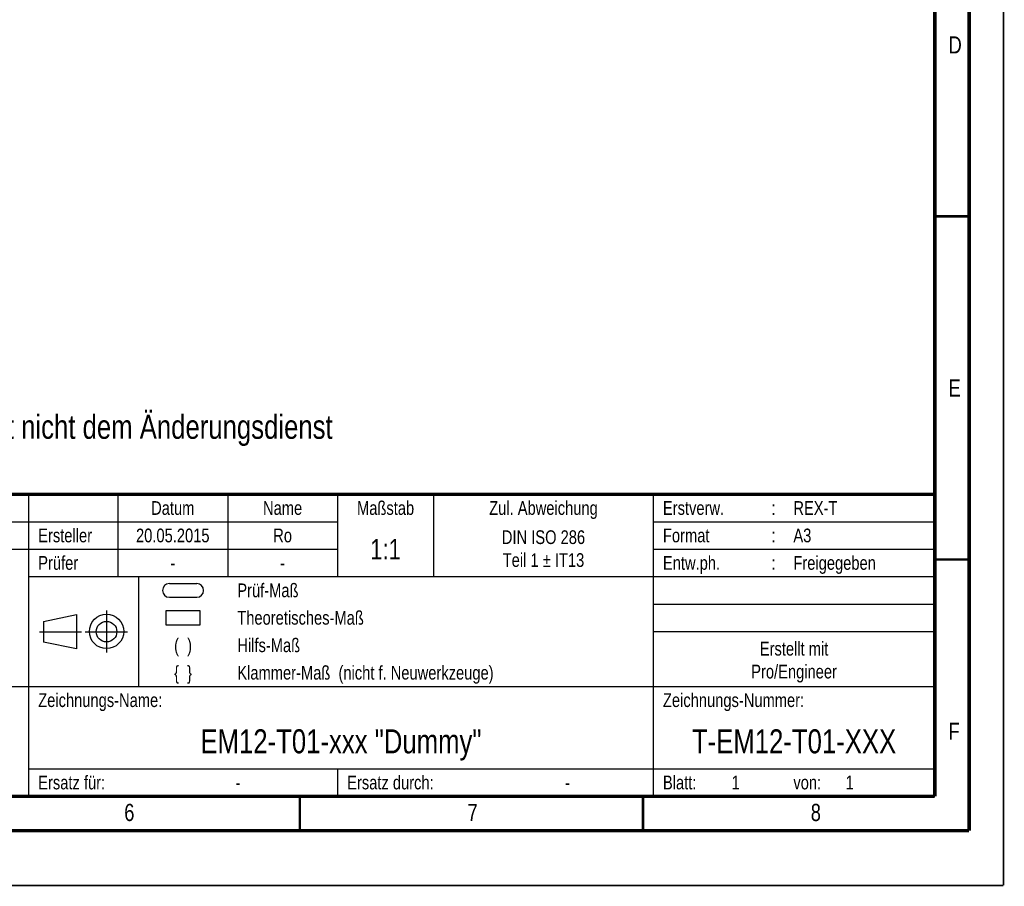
# Model space of a CAD drawing. Extents: x 0 to 420, y 0 to 297.
# Tile 9 of 29: x 277 to 420, y 0 to 126. Entities that reach past the tile are written whole.
import ezdxf

# ---------------------------------------------------------------- set-up
doc = ezdxf.new("R2010")
doc.units = 0
doc.header["$LTSCALE"] = 23.1
for name, color, linetype in [('_NOTIZEN', 7, 'CONTINUOUS'), ('T-EM12-T01-XDXF_CONTINUOUS_LINE', 7, 'CONTINUOUS'), ('T-EM12-T01-XXX_DXF_FORMAT', 7, 'CONTINUOUS'), ('T-EM12-T01-XXX_DXF_TEXT', 7, 'CONTINUOUS')]:
    doc.layers.add(name, color=color, linetype=linetype)
doc.styles.get("Standard").update_dxf_attribs({"font": 'txt', "width": 0.8})

# ---------------------------------------------------------------- blocks, each defined once
blk = doc.blocks.new('PROJEKTIONSMETHODE_BL0', base_point=(286, 37))
at = {"layer": 'T-EM12-T01-XDXF_CONTINUOUS_LINE', "color": 5, "linetype": 'CONTINUOUS'}
for p, q in [((280.15, 38.46), (284.98, 39.46)), ((284.98, 39.46), (284.98, 34.5)), ((280.15, 38.46), (280.15, 35.45)), ((284.98, 34.5), (280.15, 35.45))]:
    blk.add_line(p, q, dxfattribs=at)
at = {"layer": 'T-EM12-T01-XDXF_CONTINUOUS_LINE', "color": 9, "linetype": 'CONTINUOUS'}
for p, q in [((289.34, 40.05), (289.34, 33.95)), ((279.61, 36.95), (285.7, 36.95)), ((286.25, 36.95), (292.39, 36.95))]:
    blk.add_line(p, q, dxfattribs=at)
at = {"layer": 'T-EM12-T01-XDXF_CONTINUOUS_LINE', "color": 5, "linetype": 'CONTINUOUS'}
for centre, radius in [((289.35, 37.01), 2.5), ((289.35, 36.98), 1.5)]:
    blk.add_circle(centre, radius, dxfattribs=at)
blk = doc.blocks.new('PRUEF_BEMASSUNG_BL1', base_point=(300.5, 43))
at = {"layer": 'T-EM12-T01-XDXF_CONTINUOUS_LINE', "color": 7, "linetype": 'CONTINUOUS'}
for p, q in [((298.5, 44), (302.5, 44)), ((298.5, 42), (302.5, 42))]:
    blk.add_line(p, q, dxfattribs=at)
for centre, start, end in [((298.5, 43), 90, 270), ((302.5, 43), 270, 90)]:
    blk.add_arc(centre, 1, start, end, dxfattribs=at)
blk = doc.blocks.new('THEORETISCHE_BEMASSUNG_BL2', base_point=(300.5, 39))
at = {"layer": 'T-EM12-T01-XDXF_CONTINUOUS_LINE', "color": 7, "linetype": 'CONTINUOUS'}
for p, q in [((298, 40), (298, 38)), ((303, 40), (298, 40)), ((303, 38), (303, 40)), ((298, 38), (303, 38))]:
    blk.add_line(p, q, dxfattribs=at)

msp = doc.modelspace()

# ---------------------------------------------------------------- linework, layer by layer
at = {"layer": 'T-EM12-T01-XXX_DXF_FORMAT', "color": 2, "linetype": 'CONTINUOUS'}
for p, q in [((225, 57), (410, 57)), ((278, 57), (278, 13)), ((291, 57), (291, 45)), ((307, 57), (307, 45)), ((323, 57), (323, 45)), ((337, 57), (337, 45)), ((369, 57), (369, 13)), ((410, 57), (410, 13)), ((225, 53), (323, 53)), ((369, 53), (410, 53)), ((225, 49), (323, 49)), ((369, 49), (410, 49)), ((278, 45), (410, 45)), ((294, 45), (294, 29)), ((369, 41), (410, 41)), ((369, 37), (410, 37)), ((225, 29), (410, 29)), ((278, 17), (410, 17)), ((323, 17), (323, 13)), ((225, 13), (410, 13))]:
    msp.add_line(p, q, dxfattribs=at)
at = {"layer": 'T-EM12-T01-XXX_DXF_FORMAT', "color": 9, "linetype": 'CONTINUOUS', "const_width": 0.25}
for points in [[(420, 0), (420, 297)], [(0, 0), (420, 0)]]:
    msp.add_lwpolyline(points, dxfattribs=at)
at = {"layer": 'T-EM12-T01-XXX_DXF_FORMAT', "color": 7, "linetype": 'CONTINUOUS'}
for points, const_width in [([(415, 8), (415, 292)], 0.5), ([(410, 13), (410, 287)], 0.5), ([(410, 97.5), (415, 97.5)], 0.35), ([(225, 57), (410, 57)], 0.5), ([(410, 47.5), (415, 47.5)], 0.35), ([(20, 13), (410, 13)], 0.5), ([(317.5, 8), (317.5, 13)], 0.35), ([(367.5, 8), (367.5, 13)], 0.35), ([(15, 8), (415, 8)], 0.5)]:
    msp.add_lwpolyline(points, dxfattribs=dict(at, const_width=const_width))

# ---------------------------------------------------------------- block references
at = {"layer": 'T-EM12-T01-XDXF_CONTINUOUS_LINE', "color": 2, "linetype": 'CONTINUOUS'}
for name, p in [('PRUEF_BEMASSUNG_BL1', (300.5, 43)), ('PROJEKTIONSMETHODE_BL0', (286, 37)), ('THEORETISCHE_BEMASSUNG_BL2', (300.5, 39))]:
    msp.add_blockref(name, p, dxfattribs=at)

# ---------------------------------------------------------------- texts
at = {"layer": '_NOTIZEN', "color": 5, "linetype": 'CONTINUOUS'}
for s, insert, char_height, width, attachment_point in [('Prüf-Maß', (308.4, 44), 2, 17.571429, 1), ('Theoretisches-Maß', (308.4, 40), 2, 36.285714, 1), ('(  )', (300.5, 36), 2, 7.285714, 2), ('Hilfs-Maß', (308.4, 36), 2, 18.714286, 1), ('Erstellt mit\\PPro/Engineer', (389.5, 35.5), 2, 25.071429, 2), ('\\{  \\}', (300.5, 32), 2, 8.142857, 2), ('Klammer-Maß  (nicht f. Neuwerkzeuge)', (308.4, 32), 2, 76.571429, 1), ('Zeichnungs-Name:', (279.4, 28), 2, 33.5, 1), ('Zeichnungs-Nummer:', (370.4, 28), 2, 38.214286, 1), ('EM12-T01-xxx "Dummy"', (323.5, 22.75), 3.5, 78.125, 2), ('T-EM12-T01-XXX', (389.5, 22.75), 3.5, 56.25, 2), ('Ersatz für:', (279.4, 16), 2, 21.428571, 1), ('Ersatz durch:', (324.4, 16), 2, 25.928571, 1), ('Blatt:', (370.4, 16), 2, 10.5, 1), ('1', (380.4, 16), 2, 1.714286, 1), (' 1', (396.4, 16), 2, 4.071429, 1), ('-', (308.5, 16), 2, 2.142857, 2), ('-', (356.5, 16), 2, 2.142857, 2), ('von:', (389.4, 16), 2, 7.5, 1)]:
    msp.add_mtext(s, dxfattribs=dict(at, insert=insert, char_height=char_height, width=width, attachment_point=attachment_point))
at = {"layer": 'T-EM12-T01-XXX_DXF_FORMAT', "color": 5, "linetype": 'CONTINUOUS'}
for s, insert, char_height, width, attachment_point in [('D', (412, 123.7288), 2.5, 3.392857, 1), ('E', (412, 73.7288), 2.5, 2.678571, 1), ('Datum', (299, 56), 2, 11.5, 2), ('Name', (315, 56), 2, 9.428571, 2), ('Maßstab', (330, 56), 2, 15.428571, 2), ('Zul. Abweichung', (353, 56), 2, 32, 2), ('Erstverw.', (370.4, 56), 2, 18.857143, 1), ('REX-T', (389.4, 56), 2, 11.785714, 1), (':', (386.5, 56), 2, 1.071429, 2), ('Ersteller', (279.4, 52), 2, 17.142857, 1), ('20.05.2015', (299, 52), 2, 21.214286, 2), ('Ro', (315, 52), 2, 4.5, 2), ('DIN ISO 286\\PTeil 1 \\Fgdt;{\\Fgdt;`}\\Ftxt; IT13', (353, 51.75), 2, 28.678571, 2), ('Format', (370.4, 52), 2, 12.857143, 1), ('A3', (389.4, 52), 2, 4.714286, 1), ('1:1', (330, 50.5), 3, 6.75, 2), (':', (386.5, 52), 2, 1.071429, 2), ('Prüfer', (279.4, 48), 2, 12.214286, 1), ('Entw.ph.', (370.4, 48), 2, 16.714286, 1), (':', (386.5, 48), 2, 1.071429, 2), ('Freigegeben', (389.4, 48), 2, 22.785714, 1), ('-', (299, 48), 2, 2.142857, 2), ('-', (315, 48), 2, 2.142857, 2), ('F', (412, 23.7288), 2.5, 2.678571, 1), ('6', (291.9276, 11.8879), 2.5, 2.946429, 1), ('7', (341.9276, 11.8879), 2.5, 2.946429, 1), ('8', (391.9276, 11.8879), 2.5, 2.946429, 1)]:
    msp.add_mtext(s, dxfattribs=dict(at, insert=insert, char_height=char_height, width=width, attachment_point=attachment_point))
at = {"layer": 'T-EM12-T01-XXX_DXF_TEXT', "color": 5, "linetype": 'CONTINUOUS', "insert": (226.1232, 68.5811), "char_height": 3.5, "width": 199.5, "attachment_point": 1}
msp.add_mtext('Achtung: Zeichnung unterliegt nicht dem Änderungsdienst', dxfattribs=at)

doc.saveas('drawing.dxf')
